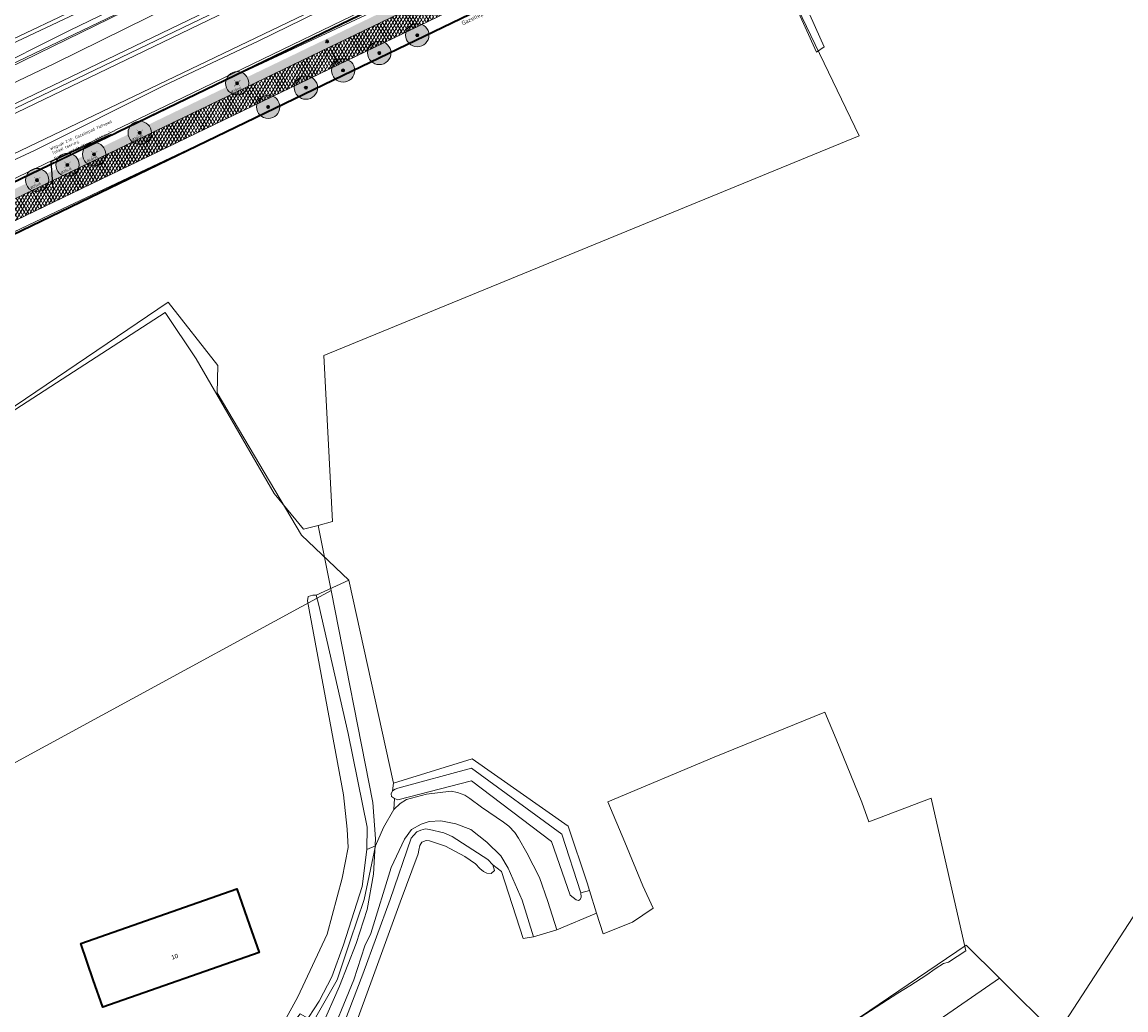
# Model space of a CAD drawing. Header units: millimetres. Extents: x 162876 to 168130, y 402614 to 405602.
# Tile 83 of 256: x 165000 to 165189, y 403525 to 403694. Entities that reach past the tile are written whole.
import ezdxf
from ezdxf import colors
from ezdxf.entities.mleader import LeaderData, LeaderLine
from ezdxf.enums import TextEntityAlignment as Align
from ezdxf.math import Vec2, Vec3

# ---------------------------------------------------------------- set-up
doc = ezdxf.new("R2010")
doc.units = ezdxf.units.MM
for name, color, linetype, lineweight in [('X-CA190022.004-UO-BGT_Ondergrond$0$GE_203_VGOHaag_Lijn_GEM', 253, 'X-CA190022.004-UO-BGT_Ondergrond$0$Heg', 9), ('X-CA190022.004-UO-BGT_Ondergrond$0$GE_208_SHDDraadraster_Lijn_GEM', 253, 'X-CA190022.004-UO-BGT_Ondergrond$0$RASTER', 9), ('X-CA190022.004-UO-BGT_Ondergrond$0$GE_251_SPRTrein_as_Lijn_GEM', 253, 'Continuous', 9), ('X-CA190022.004-UO-BGT_Ondergrond$0$GE_260_OSHOVERIGESCHEIDING_Lijn_GEM', 253, 'Continuous', 9), ('X-CA190022.004-UO-BGT_Ondergrond$0$GE_261_OSHHek_Lijn_GEM', 253, 'X-CA190022.004-UO-BGT_Ondergrond$0$Hekwerk', 9), ('X-CA190022.004-UO-BGT_Ondergrond$0$GE_314_WGDRijbaanLokaleweg_Vlak_GEM', 253, 'Continuous', 9), ('X-CA190022.004-UO-BGT_Ondergrond$0$GE_316_WGDFietspad_Vlak_GEM', 253, 'Continuous', 9), ('X-CA190022.004-UO-BGT_Ondergrond$0$GE_367_OWGBerm_groenvoorziening_grasenk_GEM', 253, 'Continuous', 9), ('X-CA190022.004-UO-BGT_Ondergrond$0$GE_401_OTDErf_Vlak_GEM', 253, 'Continuous', 9), ('X-CA190022.004-UO-BGT_Ondergrond$0$GE_432_OTDOnverhard_zand_Vlak_GEM', 253, 'Continuous', 9), ('X-CA190022.004-UO-BGT_Ondergrond$0$GE_4502_GBKN_Huisnummer_Lijn_GEM', 7, 'Continuous', 9), ('X-CA190022.004-UO-BGT_Ondergrond$0$GE_457_BTDHoutwal_Vlak_GEM', 253, 'Continuous', 9), ('X-CA190022.004-UO-BGT_Ondergrond$0$GE_471_BTDBouwland_Vlak_GEM', 253, 'Continuous', 9), ('X-CA190022.004-UO-BGT_Ondergrond$0$GE_479_BTDGroenvoorziening_grasenkruida_GEM', 253, 'Continuous', 9), ('X-CA190022.004-UO-BGT_Ondergrond$0$GE_504_WTDWaterloop_sloot_Vlak_GEM', 253, 'Continuous', 9), ('X-CA190022.004-UO-BGT_Ondergrond$0$GE_523_WTDGreppel_drogesloot_Vlak_GEM', 253, 'Continuous', 9), ('X-CA190022.004-UO-BGT_Ondergrond$0$GE_541_OWTOever_slootkant_Vlak_GEM', 253, 'Continuous', 9), ('X-CA190022.004-UO-BGT_Ondergrond$0$GE_601_PNDgrondvlakpand_Vlak_MV_GEM', 34, 'Continuous', 35), ('X-CA190022.004-UO-BGT_Ondergrond$0$GE_861_PALLichtmast_Punt_GEM', 202, 'Continuous', 25), ('X-CA190022.004-UO-DWM_Beplanting_v0.1$0$B-WE-GR-BOOM-S AFKOMSTIG UIT BGT', 252, 'Continuous', 0), ('X-CA190022.004-UO-GZM_Werkgrens$0$N-WE-KG-GRENS_SYSTEEMGRENS-G', 7, 'X-CA190022.004-UO-GZM_Werkgrens$0$KG-OG', 35), ('X-CA190022.004-UO-KAD_Percelen$0$B-WE-KG-GRENS_PERCEEL-GV', 150, 'Continuous', 9), ('X-CA190022.004-UO-OPB_Opbreek_v0.1$0$X-XX-AL-T25- LEADER ASFALT', 7, 'Continuous', 25), ('X-CA190022.004-UO-TXT_Tekst 1op200_v0.1$0$X-XX-AL-T35', 7, 'Continuous', 35)]:
    doc.layers.add(name, color=color, linetype=linetype, lineweight=lineweight)
for name, color, linetype in [('X-CA190022.004-UO-DWM_Beplanting_v0.1$0$B-WE-GR-BOOM-S AFKOMSTIG UIT BOMENBESTAND GEMEENTE', 252, 'Continuous'), ('X-CA190022.004-UO-DWM_Beplanting_v0.1$0$V-WE-GR-BOOM-S', 1, 'Continuous'), ('X-CA190022.004-UO-DWM_Beplanting_v0.1$0$X-XX-AL-T18- DIAMETER TE ROOIEN BOOM 25-50 cm', 10, 'Continuous')]:
    doc.layers.add(name, color=color, linetype=linetype)
doc.layers.add('X-CA190022.004-UO-OPB_Opbreek_v0.1$0$V-WE-GR-GRAS-V', color=7, linetype='Continuous', lineweight=18, true_color=0x67a552, transparency=0.5)
doc.layers.add('X-CA190022.004-UO-OPB_Opbreek_v0.1$0$V-WE-VH-VERHARDING_ASFALT-A-200 DEKLAAG FREZEN', color=32, linetype='Continuous', lineweight=18, transparency=0.5)
doc.styles.add('X-CA190022.004-UO-BGT_Ondergrond$0$BGT_NAR', font='arial.ttf', dxfattribs={"height": 1})
doc.styles.add('X-CA190022.004-UO-BGT_Ondergrond$0$NLCS-ISO', font='NLCS-ISO.ttf')
doc.styles.add('X-CA190022.004-UO-DWM_Beplanting_v0.1$0$NLCS-ISO-M250-T18', font='NLCS-ISO.ttf', dxfattribs={"height": 0.45})
doc.styles.add('X-CA190022.004-UO-OPB_Opbreek_v0.1$0$NLCS-ISO-M200-T25', font='NLCS-ISO.ttf', dxfattribs={"height": 0.5})
doc.styles.add('X-CA190022.004-UO-TXT_Tekst 1op200_v0.1$0$NLCS-ISO-M200-T35', font='NLCS-ISO.ttf', dxfattribs={"height": 0.7})
doc.linetypes.add('X-CA190022.004-UO-BGT_Ondergrond$0$Heg', pattern='A,5,-1.5,[2,dgnlstyle-meierijstad.shx,S=0.007937,R=45,X=0,Y=0],-1.5', length=8)
doc.linetypes.add('X-CA190022.004-UO-BGT_Ondergrond$0$Hekwerk', pattern='A,5,-1.5,[2,dgnlstyle-Veghel.shx,S=0.007937,R=0,X=0,Y=0],-1.5', length=8)
doc.linetypes.add('X-CA190022.004-UO-BGT_Ondergrond$0$RASTER', pattern='A,5,-1.5,[2,dgnlstyle-Veghel.shx,S=0.007937,R=0,X=0,Y=0],-1.5', length=8)
doc.linetypes.add('X-CA190022.004-UO-GZM_Werkgrens$0$KG-OG', pattern='A,5.5,-1.5,[2,NLCS.SHX,S=0.5,R=0,X=0,Y=0],-1.5', length=8.5)
pattern_1 = [(60, (0, 0), (-0.4330127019, 0.25), []), (120, (0, 0), (-0.4330127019, -0.25), [])]

# ---------------------------------------------------------------- blocks, each defined once
blk = doc.blocks.new('X-CA190022.004-UO-BGT_Ondergrond$0$N-SIE-WEG_LICHTMAST-SO')
h = blk.add_hatch(color=256)
h.paths.add_polyline_path([(1.2, 0.5, 0.658505), (-1.2, 0.5)])
h.paths.add_polyline_path([(-1.2, -0.5, 0.658505), (1.2, -0.5)])
at = {"flags": 128}
for points in [[(-2.2, 1.3), (-1.1, 0.6)], [(-1.2, 0.5), (1.2, 0.5)], [(0, 1.3), (0, 2.5)], [(1.1, 0.6), (2.2, 1.3)], [(-2.2, -1.3), (-1.1, -0.6)], [(-1.2, -0.5), (1.2, -0.5)], [(0, -1.3), (0, -2.5)], [(2.2, -1.3), (1.1, -0.6)]]:
    blk.add_lwpolyline(points, dxfattribs=at)
at = {"ltscale": 0.5}
blk.add_circle((0, 0), 1.27, dxfattribs=at)
at = {"style": 'X-CA190022.004-UO-BGT_Ondergrond$0$NLCS-ISO'}
blk.add_attdef('TYPE', text='', height=1.8, dxfattribs=at).set_placement((0, 2.5), align=Align.BOTTOM_CENTER)
blk = doc.blocks.new('X-CA190022.004-UO-BGT_Ondergrond$0$IMGEOLichtmastpaal')
at = {"xscale": 5, "yscale": 5, "zscale": 5}
blk.add_blockref('X-CA190022.004-UO-BGT_Ondergrond$0$N-SIE-WEG_LICHTMAST-SO', (0, 6.4), dxfattribs=at)
blk = doc.blocks.new('X-CA190022.004-UO-DWM_Beplanting_v0.1$0$SGR-BOOM_01-SO')
at = {"linetype": 'ByBlock', "lineweight": 18}
h = blk.add_hatch(color=0, dxfattribs=at)
h.dxf.hatch_style = 1
edge = h.paths.add_edge_path()
edge.add_arc((0, 0), 0.25, 0, 360)
at = {"color": 0, "linetype": 'ByBlock', "lineweight": 18}
for radius in [2, 0.25]:
    blk.add_circle((0, 0), radius, dxfattribs=at)
blk = doc.blocks.new('X-CA190022.004-UO-DWM_Beplanting_v0.1$0$IMGEOBoom')
at = {"transparency": 33554457}
h = blk.add_hatch(color=256, dxfattribs=at)
h.dxf.hatch_style = 1
edge = h.paths.add_edge_path()
edge.add_arc((0, 0), 100, 0, 360)
edge = h.paths.add_edge_path(flags=17)
edge.add_arc((0, 0), 12.5, 0, 360)
h = blk.add_hatch()
h.set_pattern_fill('ANGLE', color=256)
h.set_pattern_definition([(0, (0, 0), (0, 6.985), [5.08, -1.905]), (90, (0, 0), (-6.985, 4e-16), [5.08, -1.905])])
edge = h.paths.add_edge_path(flags=17)
edge.add_arc((0, 0), 12.5, 0, 360)
at = {"xscale": 50, "yscale": 50, "zscale": 50}
blk.add_blockref('X-CA190022.004-UO-DWM_Beplanting_v0.1$0$SGR-BOOM_01-SO', (0, 0), dxfattribs=at)
blk = doc.blocks.new('X-CA190022.004-UO-DWM_Beplanting_v0.1$0$Te verwijderen boom')
at = {"ltscale": 0.1, "const_width": 0.05, "flags": 128}
for points in [[(-0.53, 0.53), (0.53, -0.53)], [(0.53, 0.53), (-0.53, -0.53)]]:
    blk.add_lwpolyline(points, dxfattribs=at)

msp = doc.modelspace()

# ---------------------------------------------------------------- hatches: boundary and pattern name
at = {"layer": 'X-CA190022.004-UO-OPB_Opbreek_v0.1$0$V-WE-GR-GRAS-V'}
h = msp.add_hatch(color=256, dxfattribs=at)
h.dxf.hatch_style = 1
edge = h.paths.add_edge_path()
edge.add_line((165185.08, 403753.919), (165184.936, 403754.335))
edge.add_line((165184.936, 403754.335), (165182.424, 403753.712))
edge.add_arc((165184.833, 403744.006), 10, 103.93848, 104.38996)
edge.add_line((165182.348, 403753.692), (165176.163, 403750.92))
edge.add_line((165176.163, 403750.92), (165163.371, 403744.727))
edge.add_line((165163.371, 403744.727), (165132.062, 403729.752))
edge.add_line((165132.062, 403729.752), (165051.811, 403691.133))
edge.add_line((165051.811, 403691.133), (164928.068, 403631.584))
edge.add_line((164928.068, 403631.584), (164889.078, 403612.821))
edge.add_line((164889.078, 403612.821), (164824.476, 403581.537))
edge.add_line((164824.476, 403581.537), (164821.693, 403580.189))
edge.add_arc((164833.4, 403554.503), 28.228, 114.50066, 114.90237)
edge.add_line((164821.514, 403580.107), (164818.198, 403577.726))
edge.add_line((164818.198, 403577.726), (164815.446, 403575.376))
edge.add_line((164815.446, 403575.376), (164813.18, 403574.202))
edge.add_arc((164833.575, 403554.298), 28.498, 135.69887, 141.39089)
edge.add_line((164811.306, 403572.081), (164810.674, 403569.076))
edge.add_arc((164785.202, 403574.436), 26.03, 331.06087, 348.11607, ccw=False)
edge.add_line((164807.982, 403561.841), (164805.463, 403559.882))
edge.add_line((164805.463, 403559.882), (164804.046, 403558.879))
edge.add_line((164804.046, 403558.879), (164804.732, 403557.966))
edge.add_line((164804.732, 403557.966), (164806.021, 403557.782))
edge.add_line((164806.021, 403557.782), (164809.528, 403560.51))
edge.add_arc((164776.978, 403579.017), 37.443, 330.37778, 331.26286)
edge.add_arc((164785.192, 403574.439), 28.04, 331.39686, 348.11454)
edge.add_line((164812.631, 403568.664), (164812.655, 403568.782))
edge.add_line((164812.655, 403568.782), (164812.679, 403568.899))
edge.add_arc((164828.758, 403563.402), 16.992, 138.51065, 161.12502, ccw=False)
edge.add_line((164816.029, 403574.659), (164818.92, 403577.18))
edge.add_line((164818.92, 403577.18), (164889.73, 403611.47))
edge.add_line((164889.73, 403611.47), (164928.718, 403630.232))
edge.add_line((164928.718, 403630.232), (165052.461, 403689.781))
edge.add_line((165052.461, 403689.781), (165132.711, 403728.4))
edge.add_line((165132.711, 403728.4), (165183.831, 403752.85))
edge.add_line((165183.831, 403752.85), (165184.537, 403753.109))
edge.add_line((165184.537, 403753.109), (165184.335, 403753.662))
edge.add_line((165184.335, 403753.662), (165185.08, 403753.919))
at = {"layer": 'X-CA190022.004-UO-OPB_Opbreek_v0.1$0$V-WE-VH-VERHARDING_ASFALT-A-200 DEKLAAG FREZEN'}
h = msp.add_hatch(dxfattribs=at)
h.set_pattern_fill('AVH-ASFALT', color=256, scale=0.5, pattern_type=2)
h.set_pattern_definition(pattern_1)
h.paths.add_polyline_path([(165165.498, 403740.315), (165164.017, 403743.373), (165132.711, 403728.4), (165052.461, 403689.781), (165053.915, 403686.762), (165122.291, 403719.73)])
h = msp.add_hatch(dxfattribs=at)
h.set_pattern_fill('AVH-ASFALT', color=256, scale=0.5, pattern_type=2)
h.set_pattern_definition(pattern_1)
h.paths.add_polyline_path([(165053.915, 403686.762), (165052.461, 403689.781), (164928.718, 403630.232), (164889.73, 403611.47), (164822.343, 403578.838), (164823.811, 403575.813), (164897.083, 403611.142), (164930.224, 403627.122)])

# ---------------------------------------------------------------- linework, layer by layer
at = {"layer": 'X-CA190022.004-UO-BGT_Ondergrond$0$GE_203_VGOHaag_Lijn_GEM'}
msp.add_line((165081.938, 403548.439), (165085.642, 403536.956), dxfattribs=at)
at = {"layer": 'X-CA190022.004-UO-BGT_Ondergrond$0$GE_208_SHDDraadraster_Lijn_GEM'}
msp.add_line((165032.278, 403674.165), (165094.402, 403704.045), dxfattribs=at)
at = {"layer": 'X-CA190022.004-UO-BGT_Ondergrond$0$GE_260_OSHOVERIGESCHEIDING_Lijn_GEM'}
for p, q in [((165137.41, 403575.762), (165118.439, 403568.037)), ((165139.341, 403571.132), (165137.41, 403575.762)), ((165143.786, 403560.337), (165139.341, 403571.132)), ((165118.439, 403568.037), (165100.183, 403560.364)), ((165100.183, 403560.364), (165103.12, 403553.432)), ((165144.985, 403556.963), (165143.786, 403560.337)), ((165103.12, 403553.432), (165106.189, 403545.97)), ((165106.189, 403545.97), (165107.962, 403542.134))]:
    msp.add_line(p, q, dxfattribs=at)
at = {"layer": 'X-CA190022.004-UO-BGT_Ondergrond$0$GE_261_OSHHek_Lijn_GEM'}
for p, q in [((164948.23, 403634.27), (165005.531, 403661.522)), ((165063.397, 403563.592), (165055.742, 403598.373)), ((165076.906, 403567.719), (165063.397, 403563.592)), ((165093.353, 403556.194), (165076.906, 403567.719)), ((165096.611, 403546.499), (165093.353, 403556.194)), ((165097.028, 403545.18), (165096.611, 403546.499)), ((165098.264, 403541.273), (165097.028, 403545.18)), ((165099.389, 403537.715), (165098.264, 403541.273)), ((165104.416, 403539.726), (165099.389, 403537.715))]:
    msp.add_line(p, q, dxfattribs=at)
at = {"layer": 'X-CA190022.004-UO-BGT_Ondergrond$0$GE_314_WGDRijbaanLokaleweg_Vlak_GEM', "flags": 128}
for points in [[(165047.332, 403518.639), (165053.741, 403529.84), (165055.981, 403536.52), (165058.36, 403543.653), (165060.327, 403552.801), (165061.69, 403555.963), (165063.468, 403559.039), (165064.553, 403560.108), (165065.644, 403560.786), (165069.099, 403561.677), (165073.329, 403562.199), (165074.394, 403561.964), (165075.638, 403561.532), (165076.522, 403560.946), (165078.502, 403559.468), (165082.285, 403556.891), (165083.214, 403556.221), (165084.255, 403555.135), (165084.858, 403554.147), (165086.313, 403551.623), (165088.446, 403547.428), (165089.884, 403543.286), (165091.416, 403538.41), (165087.418, 403537.224), (165085.512, 403543.535), (165083.091, 403549.015), (165081.811, 403551.105), (165079.409, 403553.431), (165076.7, 403555.621), (165074.09, 403556.626), (165071.561, 403557.125), (165069.552, 403557.023), (165068.16, 403556.564), (165066.515, 403555.613), (165065.311, 403553.996), (165063.009, 403549.122), (165059.525, 403537.776), (165058.521, 403535.7), (165056.601, 403529.871)], [(165056.601, 403529.871), (165051.865, 403518.312)]]:
    msp.add_lwpolyline(points, dxfattribs=at)
at = {"layer": 'X-CA190022.004-UO-BGT_Ondergrond$0$GE_316_WGDFietspad_Vlak_GEM', "flags": 128}
msp.add_lwpolyline([(165185.719, 403749.815), (165184.231, 403749.24), (165122.291, 403719.73), (165053.915, 403686.762), (165052.461, 403689.781), (165132.711, 403728.4), (165183.831, 403752.85), (165184.537, 403753.109), (165185.821, 403753.58), (165186.921, 403750.28), (165185.719, 403749.815)], dxfattribs=at)
at = {"layer": 'X-CA190022.004-UO-BGT_Ondergrond$0$GE_367_OWGBerm_groenvoorziening_grasenk_GEM', "flags": 128}
for points in [[(165020.847, 403701.185), (164994.729, 403688.867)], [(165093.353, 403556.194), (165096.611, 403546.499), (165097.028, 403545.18), (165095.557, 403544.747), (165092.295, 403554.825), (165076.787, 403566.172), (165064.148, 403562.707), (165063.717, 403562.532), (165063.265, 403562.232), (165063.397, 403563.592), (165076.906, 403567.719), (165093.353, 403556.194)], [(165063.558, 403560.925), (165064.179, 403560.745), (165076.798, 403563.972), (165090.516, 403553.569), (165093.726, 403544.396), (165094.739, 403543.565), (165095.137, 403543.475), (165095.463, 403543.617), (165095.599, 403544.053), (165095.557, 403544.747), (165097.028, 403545.18), (165098.264, 403541.273), (165091.416, 403538.41), (165089.884, 403543.286), (165088.446, 403547.428), (165086.313, 403551.623), (165084.858, 403554.147), (165084.255, 403555.135), (165083.214, 403556.221), (165082.285, 403556.891), (165078.502, 403559.468), (165076.522, 403560.946), (165075.638, 403561.532), (165074.394, 403561.964), (165073.329, 403562.199), (165069.099, 403561.677), (165065.644, 403560.786), (165064.553, 403560.108), (165063.468, 403559.039), (165063.558, 403560.925)], [(165051.865, 403518.312), (165056.601, 403529.871), (165058.521, 403535.7), (165059.525, 403537.776), (165063.009, 403549.122), (165065.311, 403553.996), (165066.515, 403555.613), (165068.16, 403556.564), (165069.552, 403557.023), (165071.561, 403557.125), (165074.09, 403556.626), (165076.7, 403555.621), (165079.409, 403553.431), (165081.811, 403551.105), (165083.091, 403549.015), (165085.512, 403543.535), (165087.418, 403537.224), (165085.642, 403536.956), (165081.938, 403548.439), (165080.426, 403549.575), (165079.581, 403550.466), (165073.496, 403554.421), (165072.027, 403555.077), (165069.571, 403555.643), (165068.877, 403555.741), (165068.116, 403555.501), (165067.408, 403555.218), (165066.854, 403554.629), (165066.447, 403554.126), (165062.858, 403543.616), (165058.168, 403530.822)], [(165047.979, 403522.078), (165050.66, 403526.214), (165052.827, 403530.386), (165054.828, 403535.83), (165058.032, 403545.861), (165058.812, 403552.228), (165060.327, 403552.801), (165058.36, 403543.653), (165055.981, 403536.52), (165053.741, 403529.84), (165047.332, 403518.639)], [(165058.168, 403530.822), (165054.904, 403522.291)]]:
    msp.add_lwpolyline(points, dxfattribs=at)
at = {"layer": 'X-CA190022.004-UO-BGT_Ondergrond$0$GE_401_OTDErf_Vlak_GEM', "flags": 128}
for points in [[(164956.609, 403599.926), (165024.772, 403646.062), (165033.255, 403635.198), (165033.167, 403630.488), (165047.653, 403606.08), (165055.742, 403598.373), (165050.161, 403595.81)], [(165050.161, 403595.81), (165049.596, 403595.817), (165048.746, 403595.585), (165048.656, 403594.86), (165054.846, 403561.596), (165055.483, 403555.677), (165055.608, 403552.528), (165054.578, 403547.273), (165052.045, 403537.658), (165046.984, 403526.918), (165044.633, 403522.655), (165044.487, 403522.391), (165042.754, 403520.15), (165041.841, 403519.189), (165040.608, 403518.326), (165020.318, 403510.841), (165020.204, 403510.799), (165017.677, 403509.656), (165013.659, 403508.072), (165013.269, 403507.918), (165012.758, 403507.735), (164994.34, 403501.148)], [(165056.73, 403521.708), (165059.767, 403529.969), (165064.56, 403543.168), (165067.656, 403551.459), (165067.737, 403552.076), (165067.91, 403552.896), (165068.272, 403553.483), (165069.003, 403553.753), (165069.573, 403553.675), (165072.343, 403552.779), (165075.624, 403551.005), (165077.48, 403549.741), (165078.251, 403548.963), (165078.844, 403548.443), (165079.417, 403548.171), (165080.184, 403548.079), (165080.753, 403548.597), (165080.426, 403549.575), (165081.938, 403548.439), (165085.642, 403536.956), (165087.418, 403537.224), (165091.416, 403538.41), (165098.264, 403541.273), (165099.389, 403537.715), (165104.416, 403539.726), (165107.962, 403542.134), (165106.189, 403545.97), (165103.12, 403553.432), (165100.183, 403560.364), (165118.439, 403568.037), (165137.41, 403575.762), (165139.341, 403571.132), (165143.786, 403560.337), (165144.985, 403556.963), (165155.653, 403560.978), (165161.618, 403534.825), (165158.652, 403532.854), (165157.754, 403532.638), (165156.325, 403531.733), (165154.897, 403530.685), (165151.965, 403528.804), (165149.928, 403527.587), (165143.472, 403523.407)], [(165036.558, 403545.428), (165038.71, 403539.253), (165040.361, 403534.533), (165013.558, 403525.162), (165011.908, 403529.881), (165009.746, 403536.065), (165036.558, 403545.428)]]:
    msp.add_lwpolyline(points, dxfattribs=at)
at = {"layer": 'X-CA190022.004-UO-BGT_Ondergrond$0$GE_432_OTDOnverhard_zand_Vlak_GEM', "flags": 128}
msp.add_lwpolyline([(165055.742, 403598.373), (165063.397, 403563.592), (165063.265, 403562.232), (165063.009, 403561.736), (165063.085, 403561.307), (165063.558, 403560.925), (165063.468, 403559.039), (165061.69, 403555.963), (165060.327, 403552.801), (165058.812, 403552.228), (165058.877, 403556.041), (165055.654, 403572.079), (165050.604, 403594.07), (165050.161, 403595.81), (165055.742, 403598.373)], dxfattribs=at)
at = {"layer": 'X-CA190022.004-UO-BGT_Ondergrond$0$GE_457_BTDHoutwal_Vlak_GEM', "flags": 128}
msp.add_lwpolyline([(165124.503, 403718.459), (165137.32, 403689.851), (165135.997, 403688.925), (165122.937, 403717.713), (165124.503, 403718.459)], dxfattribs=at)
at = {"layer": 'X-CA190022.004-UO-BGT_Ondergrond$0$GE_471_BTDBouwland_Vlak_GEM', "flags": 128}
for points in [[(165122.937, 403717.713), (165135.997, 403688.925), (165137.32, 403689.851), (165124.503, 403718.459)], [(165143.472, 403523.407), (165149.928, 403527.587), (165151.965, 403528.804), (165154.897, 403530.685), (165156.325, 403531.733), (165157.754, 403532.638), (165158.652, 403532.854), (165161.618, 403534.825), (165155.653, 403560.978), (165144.985, 403556.963), (165143.786, 403560.337), (165139.341, 403571.132), (165137.41, 403575.762), (165118.439, 403568.037), (165100.183, 403560.364), (165103.12, 403553.432), (165106.189, 403545.97), (165107.962, 403542.134), (165104.416, 403539.726), (165099.389, 403537.715), (165098.264, 403541.273), (165097.028, 403545.18), (165096.611, 403546.499), (165093.353, 403556.194), (165076.906, 403567.719), (165063.397, 403563.592), (165055.742, 403598.373), (165047.653, 403606.08), (165033.167, 403630.488), (165033.255, 403635.198), (165024.772, 403646.062), (164956.609, 403599.926)]]:
    msp.add_lwpolyline(points, dxfattribs=at)
at = {"layer": 'X-CA190022.004-UO-BGT_Ondergrond$0$GE_504_WTDWaterloop_sloot_Vlak_GEM', "flags": 128}
for points in [[(164992.634, 403685.045), (165007.925, 403692.712), (165029.413, 403703.083)], [(165024.694, 403699.625), (164994.91, 403685.029)]]:
    msp.add_lwpolyline(points, dxfattribs=at)
at = {"layer": 'X-CA190022.004-UO-BGT_Ondergrond$0$GE_523_WTDGreppel_drogesloot_Vlak_GEM', "flags": 128}
for points in [[(165044.633, 403522.655), (165046.984, 403526.918), (165052.045, 403537.658), (165054.578, 403547.273), (165055.608, 403552.528), (165055.483, 403555.677), (165054.846, 403561.596), (165048.656, 403594.86), (165048.746, 403595.585), (165049.596, 403595.817), (165050.161, 403595.81)], [(165050.161, 403595.81), (165050.604, 403594.07), (165055.654, 403572.079), (165058.877, 403556.041), (165058.812, 403552.228), (165058.032, 403545.861), (165054.828, 403535.83), (165052.827, 403530.386), (165050.66, 403526.214), (165047.979, 403522.078)], [(165076.798, 403563.972), (165064.179, 403560.745), (165063.558, 403560.925), (165063.085, 403561.307), (165063.009, 403561.736), (165063.265, 403562.232), (165063.717, 403562.532), (165064.148, 403562.707), (165076.787, 403566.172), (165092.295, 403554.825), (165095.557, 403544.747), (165095.599, 403544.053), (165095.463, 403543.617), (165095.137, 403543.475), (165094.739, 403543.565), (165093.726, 403544.396), (165090.516, 403553.569), (165076.798, 403563.972)], [(165054.904, 403522.291), (165058.168, 403530.822), (165062.858, 403543.616), (165066.447, 403554.126), (165066.854, 403554.629), (165067.408, 403555.218), (165068.116, 403555.501), (165068.877, 403555.741), (165069.571, 403555.643), (165072.027, 403555.077), (165073.496, 403554.421), (165079.581, 403550.466), (165080.426, 403549.575), (165080.753, 403548.597), (165080.184, 403548.079), (165079.417, 403548.171), (165078.844, 403548.443), (165078.251, 403548.963), (165077.48, 403549.741), (165075.624, 403551.005), (165072.343, 403552.779), (165069.573, 403553.675), (165069.003, 403553.753), (165068.272, 403553.483), (165067.91, 403552.896), (165067.737, 403552.076), (165067.656, 403551.459), (165064.56, 403543.168), (165059.767, 403529.969)], [(165059.767, 403529.969), (165056.73, 403521.708)]]:
    msp.add_lwpolyline(points, dxfattribs=at)
at = {"layer": 'X-CA190022.004-UO-BGT_Ondergrond$0$GE_541_OWTOever_slootkant_Vlak_GEM', "flags": 128}
for points in [[(165029.413, 403703.083), (165007.925, 403692.712), (164992.634, 403685.045)], [(164994.729, 403688.867), (165020.847, 403701.185)], [(164994.91, 403685.029), (165024.694, 403699.625)]]:
    msp.add_lwpolyline(points, dxfattribs=at)
at = {"layer": 'X-CA190022.004-UO-BGT_Ondergrond$0$GE_601_PNDgrondvlakpand_Vlak_MV_GEM', "flags": 128}
msp.add_lwpolyline([(165038.71, 403539.253), (165040.361, 403534.533), (165013.558, 403525.162), (165011.908, 403529.881), (165009.746, 403536.065), (165036.558, 403545.428), (165038.71, 403539.253)], dxfattribs=at)
at = {"layer": 'X-CA190022.004-UO-KAD_Percelen$0$B-WE-KG-GRENS_PERCEEL-GV', "flags": 128}
for points in [[(165130.463, 403701.225), (165143.28, 403674.542), (165051.478, 403636.914), (165052.972, 403608.453), (165050.481, 403607.781), (165051.565, 403602.305), (165052.693, 403596.606), (165059.89, 403560.255), (165060.329, 403554.045), (165059.993, 403547.946), (165058.895, 403541.89), (165057.018, 403536.055), (165054.133, 403528.782), (165051.122, 403521.924)], [(165120.261, 403507.713), (165161.677, 403535.81), (165167.352, 403530.164), (165177.151, 403520.417), (165225.104, 403594.141)]]:
    msp.add_lwpolyline(points, dxfattribs=at)
for points in [[(165052.693, 403596.606), (165051.565, 403602.305), (165050.481, 403607.781), (165047.973, 403607.105), (165042.922, 403613.242), (165029.575, 403636.338), (165024.268, 403644.292), (164983.837, 403618.158), (164956.674, 403597.762), (164971.563, 403560.24), (164974.103, 403553.839)], [(164980.053, 403538.839), (164979.514, 403538.624), (164984.326, 403526.583), (164984.835, 403526.786), (164985.048, 403526.866), (164988.445, 403517.858), (164995.489, 403499.804), (164999.089, 403501.233), (165012.464, 403506.542), (165042.78, 403517.978), (165047.391, 403524.019), (165051.122, 403521.924), (165054.133, 403528.782), (165057.018, 403536.055), (165058.895, 403541.89), (165059.993, 403547.946), (165060.329, 403554.045), (165059.89, 403560.255), (165052.693, 403596.606), (164974.103, 403553.839), (164980.253, 403538.935)], [(165113.745, 403427.48), (165118.817, 403422.343), (165168.002, 403372.518), (165168.746, 403373.423), (165229.14, 403448.743), (165210.985, 403462.361), (165240.754, 403511.763), (165247.437, 403522.466), (165245.547, 403527.831), (165239.562, 403545.827), (165233.871, 403563.926), (165228.435, 403582.329), (165225.104, 403594.141), (165177.151, 403520.417), (165165.792, 403500.533), (165175.919, 403489.861)], [(165120.261, 403507.713), (165108.35, 403495.823), (165102.769, 403491.646), (165095.344, 403486.09), (165092.368, 403484.543), (165088.494, 403482.531), (165070.158, 403473.003), (165067.477, 403471.609), (165044.048, 403458.692), (165064.617, 403399.945), (165068.164, 403389.796), (165105.192, 403427.765), (165103.041, 403437.672), (165102.954, 403438.076), (165094.652, 403443.812), (165086.772, 403447.918), (165084.299, 403459.045), (165083.974, 403460.509), (165087.113, 403463.797), (165101.402, 403466.994), (165105.398, 403485.54), (165105.864, 403487.7), (165167.352, 403530.164), (165161.677, 403535.81)], [(165070.247, 403383.838), (165105.055, 403418.761), (165113.745, 403427.48), (165175.919, 403489.861), (165165.792, 403500.533), (165177.151, 403520.417), (165167.352, 403530.164), (165105.864, 403487.7), (165105.398, 403485.54), (165101.402, 403466.994), (165087.113, 403463.797), (165083.974, 403460.509), (165084.299, 403459.045), (165086.772, 403447.918), (165094.652, 403443.812), (165102.954, 403438.076), (165103.041, 403437.672), (165105.192, 403427.765), (165068.164, 403389.796)]]:
    msp.add_lwpolyline(points, close=True, dxfattribs=at)

# ---------------------------------------------------------------- block references
at = {"layer": 'X-CA190022.004-UO-BGT_Ondergrond$0$GE_861_PALLichtmast_Punt_GEM', "xscale": 0.025, "yscale": 0.025, "zscale": 0.025}
msp.add_blockref('X-CA190022.004-UO-BGT_Ondergrond$0$IMGEOLichtmastpaal', (165052.04, 403690.599), dxfattribs=at)
at = {"layer": 'X-CA190022.004-UO-DWM_Beplanting_v0.1$0$B-WE-GR-BOOM-S AFKOMSTIG UIT BGT', "xscale": 0.02, "yscale": 0.02, "zscale": 0.02}
for p in [(165067.494, 403691.835), (165060.976, 403688.781), (165054.77, 403685.786), (165036.6, 403683.585), (165048.389, 403682.84), (165041.917, 403679.534), (165019.881, 403675.085)]:
    msp.add_blockref('X-CA190022.004-UO-DWM_Beplanting_v0.1$0$IMGEOBoom', p, dxfattribs=at)
at = {"layer": 'X-CA190022.004-UO-DWM_Beplanting_v0.1$0$B-WE-GR-BOOM-S AFKOMSTIG UIT BOMENBESTAND GEMEENTE', "xscale": 0.02, "yscale": 0.02, "zscale": 0.02}
for p in [(165067.494, 403691.835), (165060.976, 403688.781), (165054.77, 403685.786), (165036.6, 403683.585), (165048.389, 403682.84), (165041.917, 403679.534), (165019.881, 403675.085)]:
    msp.add_blockref('X-CA190022.004-UO-DWM_Beplanting_v0.1$0$IMGEOBoom', p, dxfattribs=at)
at = {"layer": 'X-CA190022.004-UO-DWM_Beplanting_v0.1$0$V-WE-GR-BOOM-S'}
for p in [(165036.6, 403683.585), (165019.881, 403675.085), (165002.274, 403666.981)]:
    msp.add_blockref('X-CA190022.004-UO-DWM_Beplanting_v0.1$0$Te verwijderen boom', p, dxfattribs=at)

# ---------------------------------------------------------------- texts
at = {"layer": 'X-CA190022.004-UO-BGT_Ondergrond$0$GE_4502_GBKN_Huisnummer_Lijn_GEM', "style": 'X-CA190022.004-UO-BGT_Ondergrond$0$BGT_NAR'}
msp.add_text('10', height=0.75, rotation=19.3, dxfattribs=at).set_placement((165025.879, 403533.839), align=Align.MIDDLE_CENTER)
at = {"layer": 'X-CA190022.004-UO-DWM_Beplanting_v0.1$0$X-XX-AL-T18- DIAMETER TE ROOIEN BOOM 25-50 cm', "char_height": 0.45, "attachment_point": 1, "rotation": 25.69, "style": 'X-CA190022.004-UO-DWM_Beplanting_v0.1$0$NLCS-ISO-M250-T18'}
for s, insert in [('%%C30cm', (165035.456, 403682.235)), ('%%C30cm', (165018.479, 403674.021)), ('%%C25cm', (165001.064, 403665.806))]:
    msp.add_mtext_dynamic_manual_height_columns(s, width=0.45, gutter_width=2.25, heights=[0], dxfattribs=dict(at, insert=insert))
at = {"layer": 'X-CA190022.004-UO-TXT_Tekst 1op200_v0.1$0$X-XX-AL-T35', "insert": (165074.994, 403694.144), "char_height": 0.7, "attachment_point": 1, "rotation": 25.69, "style": 'X-CA190022.004-UO-TXT_Tekst 1op200_v0.1$0$NLCS-ISO-M200-T35'}
msp.add_mtext_dynamic_manual_height_columns('Gazellepad', width=25.88353, gutter_width=8.75, heights=[0], dxfattribs=at)

# ---------------------------------------------------------------- next in the draw order: leaders
at = {"layer": 'X-CA190022.004-UO-OPB_Opbreek_v0.1$0$X-XX-AL-T25- LEADER ASFALT'}
ml = msp.add_multileader_mtext('Standard', dxfattribs=at)
ml.set_content('\\A1;Wegvak 2.10; Gazellepad fietspad\\PTotaal teervrij:\\PFrezen asfalt 25mm:  1287.0m{\\H0.7x;\\S2^ ;}', color=256, style='X-CA190022.004-UO-OPB_Opbreek_v0.1$0$NLCS-ISO-M200-T25')
ml.set_leader_properties(color=256, linetype='ByLayer', lineweight=-1)
ml.build(insert=Vec2(0, 0))
ml.multileader.update_dxf_attribs({"text_left_attachment_type": 5, "text_right_attachment_type": 5, "dogleg_length": 0.5, "arrow_head_size": 0.5})
ctx = ml.context
ctx.base_point, ctx.char_height, ctx.arrow_head_size, ctx.landing_gap_size, ctx.plane_origin, ctx.plane_x_axis, ctx.plane_y_axis = Vec3(165005.136, 403670.402), 0.5, 0.5, 0.18, Vec3(164954.534, 403698.102), Vec3(0.9115469, 0.4111962), Vec3(-0.4111962, 0.9115469)
ctx.left_attachment, ctx.right_attachment = 5, 5
notes = []
notes.append((ctx, [(0, (1, 1, 0), (165004.68, 403670.197), (0.9115469, 0.4111962), 0.5, [(0, [(165005.075, 403665.14)], 0, [])])]))
ctx.mtext.insert, ctx.mtext.text_direction, ctx.mtext.rotation, ctx.mtext.width, ctx.mtext.flow_direction = Vec3(165004.368, 403672.542), Vec3(0.9115469, 0.4111962), 0.4237659, 11.22034, 5
ctx.mtext.has_bg_fill, ctx.mtext.bg_color, ctx.mtext.bg_scale_factor, ctx.mtext.bg_transparency, ctx.mtext.use_window_bg_color = 1, -1027028792, 1.5, 0, 1
for ctx, leaders in notes:
    for number, flags, end, landing, length, lines in leaders:
        leader = LeaderData()
        leader.index, (leader.has_last_leader_line, leader.has_dogleg_vector, leader.attachment_direction) = number, flags
        leader.last_leader_point, leader.dogleg_vector, leader.dogleg_length = Vec3(end), Vec3(landing), length
        for number, points, colour, breaks in lines:
            line = LeaderLine()
            line.index, line.vertices, line.color, line.breaks = number, Vec3.list(points), colors.encode_raw_color(colour), breaks
            leader.lines.append(line)
        ctx.leaders.append(leader)

# ---------------------------------------------------------------- next in the draw order: linework, layer by layer
at = {"layer": 'X-CA190022.004-UO-BGT_Ondergrond$0$GE_208_SHDDraadraster_Lijn_GEM'}
msp.add_line((165005.531, 403661.522), (165032.278, 403674.165), dxfattribs=at)
at = {"layer": 'X-CA190022.004-UO-BGT_Ondergrond$0$GE_251_SPRTrein_as_Lijn_GEM'}
for p, q in [((164922.317, 403643.446), (165180.722, 403767.858)), ((164922.966, 403642.107), (165181.36, 403766.492)), ((164983.061, 403671.879), (165151.959, 403753.103))]:
    msp.add_line(p, q, dxfattribs=at)
at = {"layer": 'X-CA190022.004-UO-BGT_Ondergrond$0$GE_316_WGDFietspad_Vlak_GEM', "flags": 128}
for points in [[(164816.029, 403574.659), (164818.92, 403577.18), (164889.73, 403611.47), (164928.718, 403630.232), (165052.461, 403689.781), (165053.915, 403686.762)], [(165053.915, 403686.762), (164930.224, 403627.122), (164897.083, 403611.142), (164822.788, 403575.32)]]:
    msp.add_lwpolyline(points, dxfattribs=at)
at = {"layer": 'X-CA190022.004-UO-BGT_Ondergrond$0$GE_367_OWGBerm_groenvoorziening_grasenk_GEM', "flags": 128}
for points in [[(165184.537, 403753.109), (165183.831, 403752.85), (165132.711, 403728.4), (165052.461, 403689.781), (164928.718, 403630.232), (164889.73, 403611.47), (164818.92, 403577.18), (164816.029, 403574.659)], [(165122.937, 403717.713), (165094.402, 403704.045), (165032.278, 403674.165), (165005.531, 403661.522), (164948.23, 403634.27), (164926.832, 403623.885), (164907.381, 403614.3), (164900.508, 403610.843), (164898.003, 403609.583), (164897.083, 403611.142), (164930.224, 403627.122), (165053.915, 403686.762), (165122.291, 403719.73), (165184.231, 403749.24), (165185.719, 403749.815), (165185.922, 403749.29), (165187.126, 403749.813), (165187.419, 403749.59), (165190.069, 403745.923), (165187.491, 403745.125), (165175.482, 403740.948), (165156.764, 403733.73), (165124.503, 403718.459), (165122.937, 403717.713)], [(164809.528, 403560.51), (164806.021, 403557.782), (164804.732, 403557.966), (164803.063, 403560.189), (164802.426, 403561.037), (164802.303, 403561.201), (164794.593, 403571.459), (164796.779, 403572.731), (164801.128, 403568.949), (164807.319, 403571.87), (164807.843, 403570.785), (164810.586, 403572.108), (164810.297, 403572.708), (164815.446, 403575.376), (164818.198, 403577.726), (164824.741, 403582.424), (164845.508, 403592.191), (164892.802, 403614.747), (164932.953, 403634.789), (165023.639, 403678.975), (165070.999, 403701.067)]]:
    msp.add_lwpolyline(points, dxfattribs=at)
at = {"layer": 'X-CA190022.004-UO-BGT_Ondergrond$0$GE_471_BTDBouwland_Vlak_GEM', "flags": 128}
msp.add_lwpolyline([(164948.23, 403634.27), (165005.531, 403661.522), (165032.278, 403674.165), (165094.402, 403704.045)], dxfattribs=at)
at = {"layer": 'X-CA190022.004-UO-BGT_Ondergrond$0$GE_479_BTDGroenvoorziening_grasenkruida_GEM', "flags": 128}
for points in [[(165057.968, 403699.568), (165040.311, 403690.831), (165024.063, 403683.223), (165001.831, 403672.039), (164980.948, 403662.403)], [(164984.215, 403676.958), (165005.231, 403686.995), (165025.335, 403696.841)]]:
    msp.add_lwpolyline(points, dxfattribs=at)
at = {"layer": 'X-CA190022.004-UO-BGT_Ondergrond$0$GE_523_WTDGreppel_drogesloot_Vlak_GEM', "flags": 128}
for points in [[(165070.999, 403701.067), (165023.639, 403678.975), (164932.953, 403634.789)], [(164980.948, 403662.403), (165001.831, 403672.039), (165024.063, 403683.223), (165040.311, 403690.831), (165057.968, 403699.568)]]:
    msp.add_lwpolyline(points, dxfattribs=at)
at = {"layer": 'X-CA190022.004-UO-BGT_Ondergrond$0$GE_541_OWTOever_slootkant_Vlak_GEM', "flags": 128}
msp.add_lwpolyline([(165025.335, 403696.841), (165005.231, 403686.995), (164984.215, 403676.958)], dxfattribs=at)
at = {"layer": 'X-CA190022.004-UO-GZM_Werkgrens$0$N-WE-KG-GRENS_SYSTEEMGRENS-G', "ltscale": 0.2, "flags": 128}
msp.add_lwpolyline([(164202.447, 403276.261, -0.0070141), (164204.684, 403278.194), (164207.732, 403280.631), (164216.351, 403287.471), (164219.004, 403289.434), (164219.375, 403289.729), (164237.184, 403303.185), (164244.587, 403308.605), (164248.73, 403311.638), (164253.977, 403315.367), (164261.175, 403320.48), (164269.682, 403326.324), (164277.478, 403331.538), (164300.139, 403346.153), (164322.964, 403359.926), (164334.073, 403366.292), (164351.665, 403375.797), (164373.742, 403387.55), (164399.95, 403400.464), (164429.28, 403414.743), (164430.124, 403415.141), (164430.948, 403415.506), (164431.777, 403415.846), (164432.615, 403416.161), (164433.462, 403416.453), (164434.316, 403416.72), (164435.176, 403416.962), (164436.043, 403417.179), (164436.306, 403417.259, -0.0998207), (164451.982, 403417.179, 0.1310872), (164471.53, 403420.948), (164482.533, 403426.243), (164490.693, 403418.8), (164492.586, 403419.707), (164495.404, 403416.53, -0.0101004), (164498.074, 403413.536), (164499.385, 403412.005), (164502.276, 403408.653), (164509.274, 403412.948), (164511.768, 403416.461), (164509.186, 403420.201, -0.1750361), (164509.321, 403422.135, -0.1801291), (164510.517, 403423.431), (164518.825, 403427.315), (164545.03, 403439.927), (164571.695, 403452.754), (164577.955, 403456.064), (164591.472, 403464.142), (164595.446, 403466.159), (164599.431, 403468.182), (164600.854, 403468.863), (164605.94, 403471.242), (164622.016, 403477.758), (164627.273, 403479.889), (164631.947, 403481.905), (164633.267, 403482.539, 0.0847777), (164642.609, 403485.38), (164759.332, 403541.386), (164770.974, 403544.815), (164773.272, 403545.397), (164787.887, 403542.29), (164789.899, 403542.38), (164793.252, 403543.048), (164800.24, 403546.814), (164803.671, 403549.366), (164804.774, 403550.36), (164806.983, 403547.387), (164807.907, 403546.199), (164811.87, 403549.281), (164810.953, 403550.46), (164809.512, 403552.406), (164808.343, 403553.575), (164810.024, 403555.089), (164807.827, 403558.012), (164809.834, 403559.516, 0.0871986), (164816.707, 403566.833, -0.1361887), (164825.151, 403574.239), (164897.952, 403609.34), (164931.093, 403625.32), (165054.784, 403684.96), (165123.155, 403717.926), (165148.566, 403730.033), (165175.654, 403740.478), (165188.146, 403744.824), (165187.632, 403748.092), (165185.258, 403754.932), (165180.038, 403753.689, 0.0278458), (165177.051, 403752.466), (165119.698, 403725.141), (165051.309, 403692.167), (164927.618, 403632.527), (164894.477, 403616.547), (164821.676, 403581.445, 0.1361887), (164810.016, 403571.218, -0.0871986), (164805.039, 403565.919), (164803.02, 403564.408), (164799.415, 403569.204), (164798.615, 403568.604), (164797.815, 403568.006), (164797.216, 403568.806), (164793.371, 403565.926), (164793.97, 403565.126), (164792.376, 403563.932), (164795.885, 403559.064, -0.2015476), (164780.097, 403554.057, 0.0756556), (164771.169, 403553.982, -0.0097546), (164764.075, 403552.536), (164754.286, 403547.799), (164747.474, 403544.606), (164708.34, 403525.583), (164686.218, 403515.365), (164675.148, 403509.865), (164663.524, 403504.258), (164644.327, 403495.071), (164639.493, 403492.723), (164638.201, 403492.127, -0.2018183), (164621.846, 403491.8, 0.2094979), (164598.58, 403490.973), (164556.157, 403470.566), (164536.299, 403461.008), (164516.318, 403451.408), (164508.232, 403447.512), (164500.187, 403443.642), (164497.203, 403443.008), (164495.09, 403442.274, 0.1307945), (164492.913, 403444.811), (164488.435, 403447.885), (164494.899, 403449.835), (164490.315, 403452.233), (164484.484, 403450.597, -0.0764268), (164479.748, 403454.723), (164478.799, 403455.857), (164474.918, 403452.962), (164457.343, 403473.566), (164451.257, 403468.374), (164465.519, 403451.653, -0.4842969), (164464.817, 403448.113), (164461.416, 403446.394), (164463.893, 403441.77), (164464.916, 403439.614), (164433.017, 403424.683, 0.0516596), (164425.3, 403421.703), (164396.431, 403407.648), (164370.094, 403394.67), (164347.884, 403382.848), (164330.182, 403373.283), (164318.908, 403366.822), (164295.903, 403352.941), (164273.086, 403338.225), (164265.193, 403332.947), (164256.594, 403327.039), (164249.344, 403321.888), (164244.05, 403318.127), (164239.86, 403315.06), (164232.409, 403309.604), (164214.476, 403296.054), (164201.289, 403285.589, 0.0121311), (164197.414, 403282.357)], format="xyb", close=True, dxfattribs=at)
at = {"layer": 'X-CA190022.004-UO-KAD_Percelen$0$B-WE-KG-GRENS_PERCEEL-GV', "flags": 128}
for points in [[(164885.502, 403637.729), (164887.38, 403633.726), (164927.988, 403653.361), (165072.609, 403722.691), (165178.044, 403773.604), (165178.874, 403771.886), (165197.597, 403780.936), (165196.768, 403782.65), (165198.984, 403783.721), (165197.616, 403787.482), (165175.883, 403776.785), (165100.661, 403739.758), (165025.211, 403704.052), (164951.691, 403669.132)], [(164887.38, 403633.726), (164893.326, 403621.049), (164934.06, 403640.745), (165078.673, 403710.073), (165184.133, 403761.004), (165184.269, 403760.722), (165202.993, 403769.772), (165202.86, 403770.048), (165203.794, 403770.499), (165198.984, 403783.721), (165196.768, 403782.65), (165197.597, 403780.936), (165178.874, 403771.886), (165178.044, 403773.604), (165072.609, 403722.691), (164927.988, 403653.361)], [(164787.129, 403591.173), (164830.972, 403611.838), (164885.502, 403637.729), (164951.691, 403669.132), (165025.211, 403704.052), (165100.661, 403739.758), (165175.883, 403776.785), (165174.211, 403781.023), (164891.876, 403652.217), (164827.139, 403618.955), (164782.888, 403598.044)], [(164893.326, 403621.049), (164894.973, 403617.537), (164934.976, 403636.621), (164979.678, 403658.296), (165027.357, 403681.153), (165069.929, 403701.778), (165110.237, 403720.92), (165149.076, 403738.774), (165179.629, 403752.458), (165184.131, 403754.492), (165206.02, 403764.38), (165203.794, 403770.499), (165202.86, 403770.048), (165202.993, 403769.772), (165184.269, 403760.722), (165184.133, 403761.004), (165078.673, 403710.073), (164934.06, 403640.745)], [(164894.973, 403617.537), (164900.08, 403610.457), (165123.49, 403718.122), (165153.465, 403732.522), (165174.034, 403740.54), (165187.387, 403745.159), (165184.131, 403754.492), (165179.629, 403752.458), (165149.076, 403738.774), (165110.237, 403720.92), (165069.929, 403701.778), (165027.357, 403681.153), (164979.678, 403658.296), (164934.976, 403636.621)], [(164926.596, 403575.181), (164956.674, 403597.762), (164983.837, 403618.158), (165024.268, 403644.292), (165029.575, 403636.338), (165042.922, 403613.242), (165047.973, 403607.105), (165050.481, 403607.781), (165052.972, 403608.453), (165051.478, 403636.914), (165143.28, 403674.542), (165130.463, 403701.225), (165123.49, 403718.122), (164900.08, 403610.457)]]:
    msp.add_lwpolyline(points, close=True, dxfattribs=at)

# ---------------------------------------------------------------- next in the draw order: block references
at = {"layer": 'X-CA190022.004-UO-DWM_Beplanting_v0.1$0$B-WE-GR-BOOM-S AFKOMSTIG UIT BGT', "xscale": 0.02, "yscale": 0.02, "zscale": 0.02}
for p in [(165012.061, 403671.406), (165002.274, 403666.981)]:
    msp.add_blockref('X-CA190022.004-UO-DWM_Beplanting_v0.1$0$IMGEOBoom', p, dxfattribs=at)
at = {"layer": 'X-CA190022.004-UO-DWM_Beplanting_v0.1$0$B-WE-GR-BOOM-S AFKOMSTIG UIT BOMENBESTAND GEMEENTE', "xscale": 0.02, "yscale": 0.02, "zscale": 0.02}
for p in [(165012.061, 403671.406), (165007.475, 403669.593), (165002.274, 403666.981)]:
    msp.add_blockref('X-CA190022.004-UO-DWM_Beplanting_v0.1$0$IMGEOBoom', p, dxfattribs=at)
at = {"layer": 'X-CA190022.004-UO-DWM_Beplanting_v0.1$0$V-WE-GR-BOOM-S'}
for p in [(165012.061, 403671.406), (165007.475, 403669.593)]:
    msp.add_blockref('X-CA190022.004-UO-DWM_Beplanting_v0.1$0$Te verwijderen boom', p, dxfattribs=at)

# ---------------------------------------------------------------- next in the draw order: texts
at = {"layer": 'X-CA190022.004-UO-DWM_Beplanting_v0.1$0$X-XX-AL-T18- DIAMETER TE ROOIEN BOOM 25-50 cm', "char_height": 0.45, "attachment_point": 1, "rotation": 25.69, "style": 'X-CA190022.004-UO-DWM_Beplanting_v0.1$0$NLCS-ISO-M250-T18'}
for s, insert in [('%%C40cm', (165010.729, 403670.377)), ('%%C35cm', (165006.318, 403668.379))]:
    msp.add_mtext_dynamic_manual_height_columns(s, width=0.45, gutter_width=2.25, heights=[0], dxfattribs=dict(at, insert=insert))

doc.saveas('drawing.dxf')
